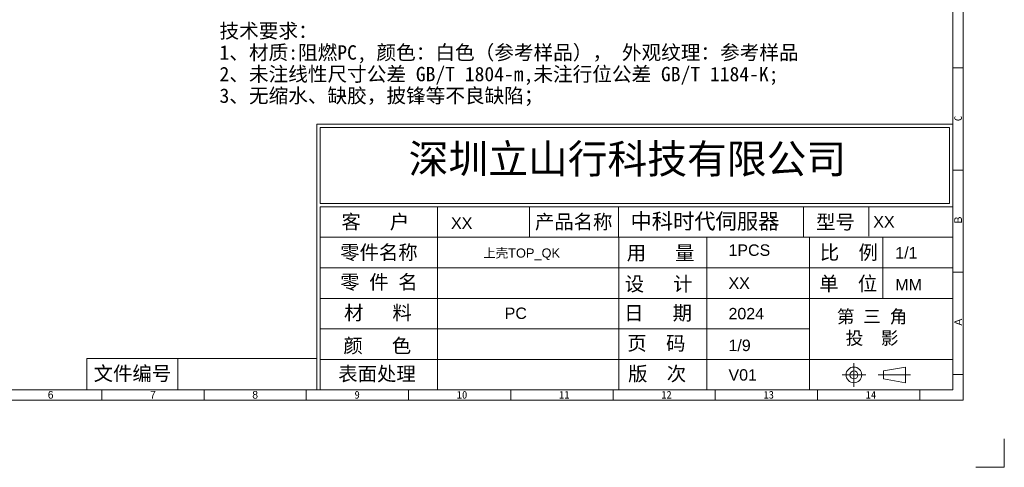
# Model space of a CAD drawing. Header units: millimetres. Extents: x 2672 to 3854, y 1493 to 2329.
# Tile 6 of 13: x 3165 to 3854, y 1493 to 1806. Entities that reach past the tile are written whole.
import ezdxf

# ---------------------------------------------------------------- set-up
doc = ezdxf.new("R2010")
doc.units = ezdxf.units.MM
doc.linetypes.add('CENTERLINE', pattern=[30, 12, -1.5, 3, -1.5, 12])
doc.layers.add('35002034-01_DXF_TEXT', color=7, linetype='Continuous')
doc.layers.add('FRAME', color=4, linetype='Continuous')
doc.layers.add('框', color=1, linetype='CENTERLINE', lineweight=5)
doc.styles.add('s', font='txt')
doc.styles.add('SIMPLEX', font='SIMPLEX.shx', dxfattribs={"height": 3.5})
doc.styles.get("Standard").update_dxf_attribs({"font": 'arial.ttf'})
doc.styles.add('STYLE3', font='swissi.ttf', dxfattribs={"height": 3})

msp = doc.modelspace()

# ---------------------------------------------------------------- linework, layer by layer
at = {"layer": '框', "color": 1, "linetype": 'Continuous', "lineweight": 15}
for p, q in [((3825.35, 1772.331), (3818.195, 1772.331)), ((3373.095, 1733.011), (3818.195, 1733.011)), ((3373.095, 1733.011), (3373.095, 1546.947)), ((3375.437, 1730.668), (3815.853, 1730.668)), ((3375.437, 1730.668), (3375.437, 1677.49)), ((3815.853, 1730.668), (3815.853, 1677.49)), ((3825.35, 1700.78), (3818.195, 1700.78)), ((3375.437, 1677.49), (3815.853, 1677.49)), ((3375.437, 1675.148), (3818.195, 1675.148)), ((3375.437, 1675.148), (3375.437, 1546.947)), ((3457.43, 1675.148), (3457.43, 1546.947)), ((3521.778, 1675.148), (3521.778, 1653.771)), ((3584.105, 1653.771), (3584.105, 1675.148)), ((3713.623, 1653.771), (3713.623, 1675.148)), ((3759.424, 1675.148), (3759.424, 1654.43)), ((3375.437, 1653.771), (3818.195, 1653.771)), ((3584.364, 1653.771), (3584.364, 1546.947)), ((3645.925, 1653.771), (3645.925, 1546.947)), ((3717.716, 1653.771), (3717.716, 1546.947)), ((3769.227, 1610.802), (3769.227, 1653.555)), ((3375.437, 1632.395), (3818.195, 1632.395)), ((3825.35, 1629.23), (3818.195, 1629.23)), ((3375.437, 1611.018), (3818.195, 1611.018)), ((3375.437, 1589.642), (3717.716, 1589.642)), ((3275.766, 1568.819), (3275.766, 1546.947)), ((3375.437, 1568.265), (3818.195, 1568.265)), ((3748.879, 1549.162), (3748.879, 1565.717)), ((3740.601, 1557.44), (3757.157, 1557.44)), ((3765.885, 1557.44), (3788.491, 1557.44)), ((3769.644, 1560.199), (3784.885, 1562.958)), ((3769.644, 1560.199), (3769.644, 1554.68)), ((3784.885, 1562.958), (3784.885, 1551.921)), ((3825.35, 1557.68), (3818.195, 1557.68)), ((3769.644, 1554.68), (3784.885, 1551.921)), ((3222.538, 1539.792), (3222.538, 1546.947)), ((3294.089, 1539.792), (3294.089, 1546.947)), ((3365.639, 1539.792), (3365.639, 1546.947)), ((3437.19, 1539.792), (3437.19, 1546.947)), ((3508.74, 1539.792), (3508.74, 1546.947)), ((3580.29, 1539.792), (3580.29, 1546.947)), ((3651.841, 1539.792), (3651.841, 1546.947)), ((3723.391, 1539.792), (3723.391, 1546.947)), ((3794.941, 1539.792), (3794.941, 1546.947))]:
    msp.add_line(p, q, dxfattribs=at)
for points in [[(2762.827, 1539.792), (3825.35, 1539.792), (3825.35, 2291.071), (2762.827, 2291.071)], [(2769.982, 1546.947), (3818.195, 1546.947), (3818.195, 2283.916), (2769.982, 2283.916)], [(3212.169, 1546.947), (3373.095, 1546.947), (3373.095, 1568.819), (3212.169, 1568.819)]]:
    msp.add_lwpolyline(points, close=True, dxfattribs=at)
msp.add_lwpolyline([(3834.222, 1492.779), (3854.123, 1492.779), (3854.123, 1512.68)], dxfattribs=at)
for radius in [5.519, 2.759]:
    msp.add_circle((3748.879, 1557.44), radius, dxfattribs=at)

# ---------------------------------------------------------------- texts
at = {"layer": '35002034-01_DXF_TEXT', "color": 2, "linetype": 'Continuous', "insert": (3304.918, 1803.252), "char_height": 10.07496, "width": 509.10753, "attachment_point": 1, "line_spacing_factor": 0.9}
msp.add_mtext('{\\fSimSun|b0|i0|c134|p2;技术要求：\\P1、材质:阻燃PC, 颜色：白色（参考样品）， 外观纹理：参考样品\\P2、未注线性尺寸公差 GB/T 1804-m,未注行位公差 GB/T 1184-K;\\P3、无缩水、缺胶，披锋等不良缺陷；}', dxfattribs=at)
at = {"layer": 'FRAME', "color": 3, "lineweight": 0, "style": 'STYLE3'}
for tag, p, s, height in [('XX', (3466.953, 1659.627), 'XX', 8.003), ('中科时代伺服器', (3592.54, 1659.561), 'XXXX', 10.9132), ('XX', (3762.419, 1660.548), '项目名称', 8.003), ('上壳TOP_QK', (3489.46, 1639.523), '1*1', 6.4024), ('1PCS', (3661.116, 1640.76), '', 8.003), ('1/1', (3777.821, 1638.889), '', 8.003), ('XX', (3661.116, 1617.656), '', 8.003), ('MM', (3777.821, 1616.576), 'MM', 8.003), ('PC', (3504.491, 1596.581), '', 8.003), ('2024', (3661.116, 1596.327), '', 8.003), ('1/9', (3661.116, 1574.123), '1', 8.003), ('V01', (3661.116, 1553.443), 'A/01', 8.003)]:
    msp.add_attdef(tag, p, s, height=height, dxfattribs=at)
at = {"layer": '框', "color": 1, "linetype": 'Continuous', "lineweight": 15, "insert": (3819.125, 1735.061), "char_height": 5.366, "width": 7.15504, "attachment_point": 1, "rotation": 90, "style": 's'}
msp.add_mtext('C', dxfattribs=at)
at = {"layer": '框', "color": 1, "linetype": 'Continuous', "lineweight": 15, "attachment_point": 1}
for s, insert, char_height, width in [('{\\fSimSun|b0|i0|c134|p2;深圳立山行科技有限公司}', (3437.292, 1718.831), 20.40229, 320.62925), ('{\\fKaiTi_GB2312|b0|i0|c134|p49;\\H0.9645x;第 三 角\\P 投  影}', (3736.972, 1602.785), 9.37054, 56.90661), ('{\\fﾷￂￋￎ_GB2312|b0|i0|c134|p49;6}', (3184.769, 1546.217), 5.36628, 2.77007), ('{\\fﾷￂￋￎ_GB2312|b0|i0|c134|p49;7}', (3256.319, 1546.217), 5.36628, 2.77007), ('{\\fﾷￂￋￎ_GB2312|b0|i0|c134|p49;8}', (3327.87, 1546.217), 5.36628, 2.77007), ('{\\fFangSong_GB2312|b0|i0|c134|p49;9}', (3399.42, 1546.217), 5.36628, 2.76999), ('{\\fFangSong_GB2312|b0|i0|c134|p49;10}', (3470.97, 1546.217), 5.36615, 2.77007), ('{\\fFangSong_GB2312|b0|i0|c134|p49;11}', (3542.521, 1546.217), 5.36628, 2.77007), ('{\\fFangSong_GB2312|b0|i0|c134|p49;12}', (3614.071, 1546.217), 5.36628, 2.76999), ('{\\fFangSong_GB2312|b0|i0|c134|p49;13}', (3685.621, 1546.217), 5.36628, 2.77007), ('{\\fFangSong_GB2312|b0|i0|c134|p49;14}', (3757.172, 1546.217), 5.36628, 2.77007)]:
    msp.add_mtext(s, dxfattribs=dict(at, insert=insert, char_height=char_height, width=width))
at = {"layer": '框', "color": 1, "linetype": 'Continuous', "lineweight": 15, "char_height": 9.94174, "attachment_point": 5, "style": 'SIMPLEX'}
for s, insert, width in [('{\\fKaiTi_GB2312|b0|i0|c134|p49;客   户}', (3413.939, 1663.978), 82.28267), ('{\\fKaiTi_GB2312|b0|i0|c134|p49;产品名称}', (3552.755, 1663.978), 82.28267), ('{\\fKaiTi_GB2312|b0|i0|c134|p49;型号}', (3735.955, 1663.978), 82.28267), ('{\\fSimSun|b0|i0|c134|p2;零件名称}', (3416.48, 1642.601), 82.28267), ('{\\fSimSun|b0|i0|c134|p2;用   量}', (3613.57, 1642.265), 82.28267), ('{\\fKaiTi_GB2312|b0|i0|c134|p49;比  例}', (3745.324, 1642.617), 82.28267), ('{\\fSimSun|b0|i0|c134|p2;零 件 名}', (3416.481, 1621.805), 82.28267), ('{\\fSimSun|b0|i0|c134|p2;设   计}', (3612.201, 1620.544), 70.76484), ('{\\fKaiTi_GB2312|b0|i0|c134|p49;单  位 }', (3744.868, 1620.813), 82.28267), ('{\\fSimSun|b0|i0|c134|p2;材   料}', (3415.786, 1600.428), 82.28267), ('{\\fSimSun|b0|i0|c134|p2;日   期}', (3611.834, 1600.189), 82.28267), ('{\\fSimSun|b0|i0|c134|p2;颜   色}', (3415.344, 1577.307), 82.28267), ('{\\fSimSun|b0|i0|c134|p2;页\\fKaiTi_GB2312|b0|i0|c134|p49;  \\fSimSun|b0|i0|c134|p2;码}', (3610.648, 1579.052), 82.28267), ('{\\fSimSun|b0|i0|c134|p2;表面处理}', (3415.132, 1557.675), 82.28267), ('{\\fKaiTi_GB2312|b0|i0|c134|p49;版  次}', (3611.172, 1557.675), 82.28267)]:
    msp.add_mtext(s, dxfattribs=dict(at, insert=insert, width=width))
at = {"layer": '框', "color": 1, "linetype": 'Continuous', "lineweight": 15, "char_height": 5.36628, "width": 7.15504, "attachment_point": 1, "rotation": 90}
for s, insert in [('{\\f\uffbfﾬￌﾣﾤ_GB2312|b0|i0|c134|p49;B}', (3819.125, 1663.511)), ('{\\f\uffbfﾬￌﾣﾤ_GB2312|b0|i0|c134|p49;A}', (3819.125, 1591.96))]:
    msp.add_mtext(s, dxfattribs=dict(at, insert=insert))
at = {"layer": '框', "color": 1, "lineweight": 15, "insert": (3243.967, 1557.883), "char_height": 9.95058, "width": 63.59704, "attachment_point": 5, "style": 'SIMPLEX'}
msp.add_mtext('{\\fSimSun|b0|i0|c134|p54;文件编号}', dxfattribs=at)

doc.saveas('drawing.dxf')
